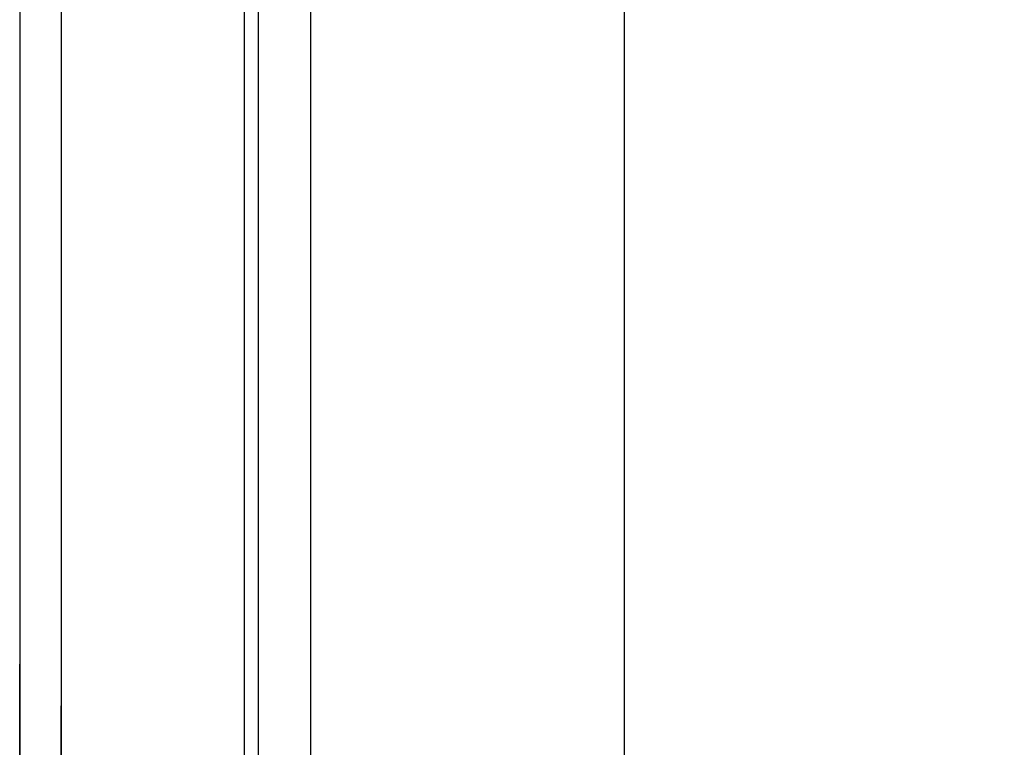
# Model space of a CAD drawing. Header units: millimetres. Extents: x 373037 to 682063, y 76092 to 274210.
# Tile 167 of 256: x 655037 to 655155, y 265467 to 265555. Entities that reach past the tile are written whole.
import ezdxf

# ---------------------------------------------------------------- set-up
doc = ezdxf.new("R2010")
doc.units = ezdxf.units.MM
doc.header["$LTSCALE"] = 100
doc.linetypes.add('ČÁRKOVANÁ', pattern=[19.05, 12.7, -6.35])
doc.layers.add('PUDORYS', color=253, linetype='CONTINUOUS')

msp = doc.modelspace()

# ---------------------------------------------------------------- linework, layer by layer
at = {"layer": 'PUDORYS', "color": 252, "ltscale": 15, "true_color": 0x939598}
for points in [[(655036.64, 249592.15), (681616.64, 249592.15), (681616.64, 273272.15), (655036.64, 273272.15)], [(681611.64, 273267.15), (655041.64, 273267.15), (655041.64, 249597.15), (681611.64, 249597.15)], [(655063.64, 249619.15), (681589.64, 249619.15), (681589.64, 273245.15), (655063.64, 273245.15)], [(681581.64, 273237.15), (655071.64, 273237.15), (655071.64, 249627.15), (681581.64, 249627.15)], [(655065.38, 265107.83), (655065.38, 265576.49), (655109.38, 265576.49), (655109.38, 265107.83)]]:
    msp.add_lwpolyline(points, close=True, dxfattribs=at)
at = {"layer": 'PUDORYS', "color": 252, "linetype": 'ČÁRKOVANÁ', "ltscale": 5, "true_color": 0x939598}
for points in [[(681606.64, 249602.15), (655036.64, 249602.15), (655036.64, 273272.15), (681606.64, 273272.15)], [(681611.64, 249597.15), (655041.64, 249597.15), (655041.64, 273267.15), (681611.64, 273267.15)]]:
    msp.add_lwpolyline(points, close=True, dxfattribs=at)
at = {"layer": 'PUDORYS', "color": 252, "true_color": 0x939598}
msp.add_lwpolyline([(655065.38, 265188.8), (655065.38, 265576.49), (655109.38, 265576.49), (655109.38, 265188.8), (655109.38, 265107.83), (655065.38, 265107.83)], close=True, dxfattribs=at)

doc.saveas('drawing.dxf')
